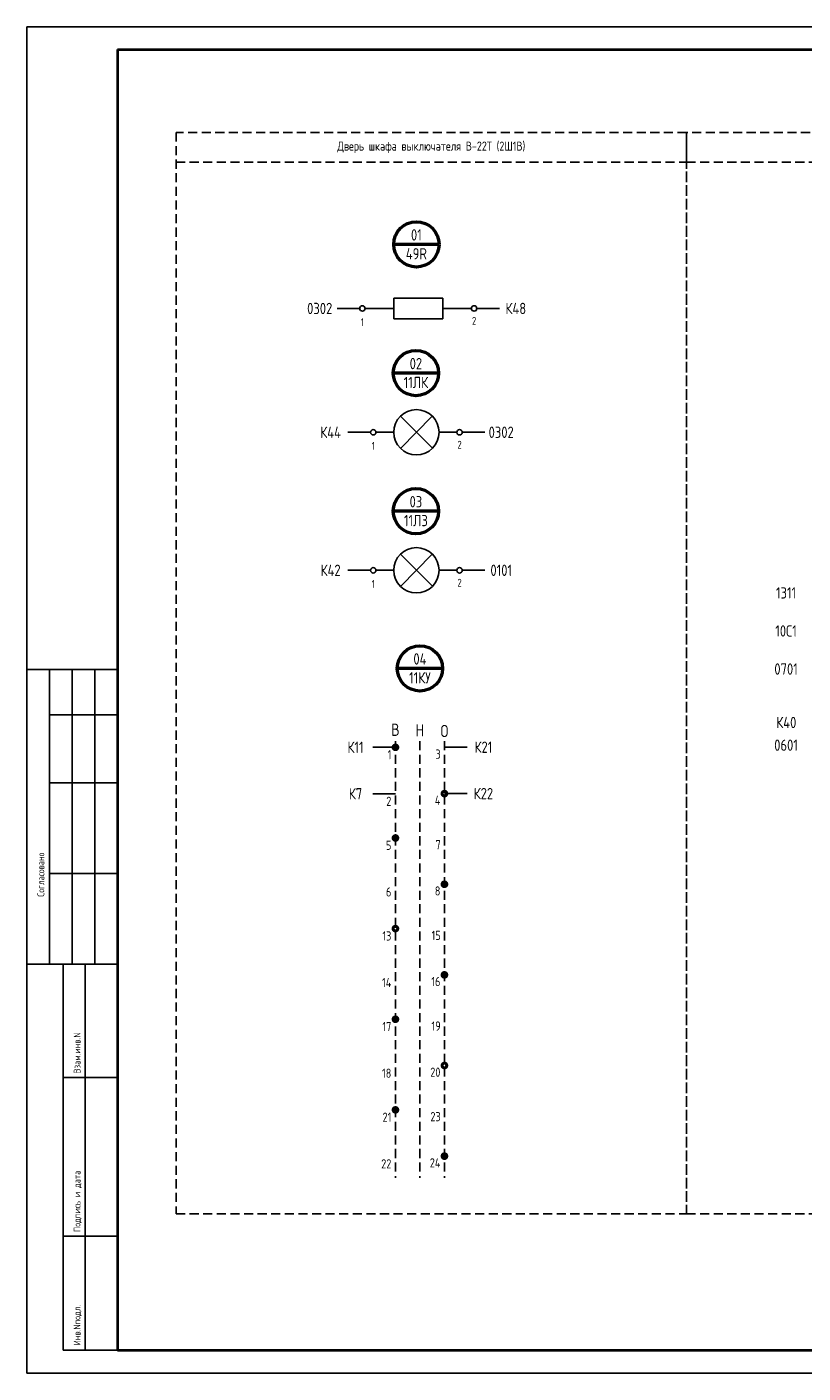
# Model space of a CAD drawing. Header units: millimetres. Extents: x 3972 to 7513, y 1417 to 2199.
# Tile 17 of 19: x 6763 to 6934, y 1779 to 2076. Entities that reach past the tile are written whole.
import ezdxf

# ---------------------------------------------------------------- set-up
doc = ezdxf.new("R2010")
doc.units = ezdxf.units.MM
doc.linetypes.add('JIS_02_2.0', pattern=[3, 2, -1])
doc.styles.add('SIMPLEX', font='GOST.ttf', dxfattribs={"height": 5})

msp = doc.modelspace()

# ---------------------------------------------------------------- linework, layer by layer
for p, q in [((6763.1, 1778.56), (6763.1, 2075.61)), ((6763.1, 2075.61), (7183.11, 2075.61)), ((6763.1, 1778.56), (6763.1, 2075.61)), ((6844.05, 2015.74), (6844.05, 2011.22)), ((6854.88, 2015.74), (6844.05, 2015.74)), ((6854.88, 2011.22), (6854.88, 2015.74)), ((6836.54, 2013.48), (6831.54, 2013.48)), ((6837.74, 2013.48), (6844.05, 2013.48)), ((6844.05, 2011.22), (6854.88, 2011.22)), ((6854.88, 2013.48), (6861.2, 2013.48)), ((6862.4, 2013.48), (6867.4, 2013.48)), ((6852.6, 1982.63), (6845.52, 1989.69)), ((6845.53, 1982.61), (6852.57, 1989.72)), ((6838.94, 1986.16), (6833.94, 1986.16)), ((6844.06, 1986.16), (6840.14, 1986.16)), ((6849.06, 1986.16), (6849.06, 1986.16)), ((6857.98, 1986.16), (6854.06, 1986.16)), ((6859.18, 1986.16), (6864.18, 1986.16)), ((6852.6, 1952.17), (6845.52, 1959.23)), ((6845.54, 1952.15), (6852.57, 1959.25)), ((6838.94, 1955.7), (6833.94, 1955.7)), ((6844.06, 1955.7), (6840.14, 1955.7)), ((6849.06, 1955.7), (6849.06, 1955.7)), ((6857.98, 1955.7), (6854.06, 1955.7)), ((6859.18, 1955.7), (6864.18, 1955.7)), ((6783.1, 1933.8), (6763.1, 1933.8)), ((6768.1, 1868.8), (6768.1, 1933.8)), ((6773.1, 1868.8), (6773.1, 1933.8)), ((6778.1, 1868.8), (6778.1, 1933.8)), ((6768.1, 1923.8), (6783.1, 1923.8)), ((6844.44, 1916.64), (6839.44, 1916.64)), ((6855.25, 1916.67), (6860.25, 1916.67)), ((6768.1, 1908.8), (6783.1, 1908.8)), ((6844.44, 1906.39), (6839.44, 1906.39)), ((6855.25, 1906.43), (6860.25, 1906.43)), ((6768.1, 1888.8), (6783.1, 1888.8)), ((6763.1, 1868.8), (6783.1, 1868.8)), ((6771.1, 1783.61), (6771.1, 1868.8)), ((6775.97, 1783.61), (6775.97, 1868.8)), ((6771.1, 1843.8), (6783.1, 1843.8)), ((6771.1, 1808.8), (6783.1, 1808.8)), ((6771.1, 1783.61), (6783.1, 1783.61)), ((6763.1, 1778.56), (7183.11, 1778.56))]:
    msp.add_line(p, q)
at = {"lineweight": 40}
for p, q in [((6783.1, 2070.61), (7178.2, 2070.61)), ((6783.1, 1783.61), (7178.2, 1783.61))]:
    msp.add_line(p, q, dxfattribs=at)
at = {"linetype": 'Continuous', "lineweight": 40}
msp.add_line((6783.1, 2070.61), (6783.1, 1783.61), dxfattribs=at)
at = {"lineweight": 50}
for p, q in [((6854.05, 2027.63), (6844.05, 2027.63)), ((6853.95, 1999.23), (6843.95, 1999.23)), ((6853.95, 1968.76), (6843.95, 1968.76)), ((6854.84, 1934.06), (6844.84, 1934.06))]:
    msp.add_line(p, q, dxfattribs=at)
at = {"linetype": 'JIS_02_2.0'}
for p, q in [((6844.42, 1918.01), (6844.42, 1821.62)), ((6849.84, 1918.01), (6849.84, 1821.62)), ((6855.25, 1918.01), (6855.25, 1821.62))]:
    msp.add_line(p, q, dxfattribs=at)
at = {"color": 32, "linetype": 'JIS_02_2.0', "true_color": 0xcd6928}
for points in [[(6908.68, 2052.32), (6796.02, 2052.32), (6796.02, 1813.68), (6908.68, 1813.68)], [(6908.68, 2052.32), (6796.02, 2052.32), (6796.02, 2045.76), (6908.68, 2045.76)], [(7169.94, 2052.32), (6908.68, 2052.32), (6908.68, 1813.68), (7169.94, 1813.68)], [(7169.94, 2052.32), (6908.68, 2052.32), (6908.68, 2045.76), (7169.94, 2045.76)]]:
    msp.add_lwpolyline(points, close=True, dxfattribs=at)
at = {"const_width": 0.677}
for points in [[(6843.93, 1916.64, 1), (6844.94, 1916.64, 1)], [(6854.74, 1906.43, 1), (6855.76, 1906.43, 1)], [(6843.93, 1896.64, 1), (6844.94, 1896.64, 1)], [(6854.74, 1886.43, 1), (6855.76, 1886.43, 1)], [(6843.93, 1876.64, 1), (6844.94, 1876.64, 1)], [(6854.74, 1866.43, 1), (6855.76, 1866.43, 1)], [(6843.93, 1856.64, 1), (6844.94, 1856.64, 1)], [(6854.74, 1846.43, 1), (6855.76, 1846.43, 1)], [(6843.93, 1836.64, 1), (6844.94, 1836.64, 1)], [(6854.74, 1826.43, 1), (6855.76, 1826.43, 1)]]:
    msp.add_lwpolyline(points, format="xyb", close=True, dxfattribs=at)
at = {"lineweight": 50}
for centre in [(6849.05, 2027.63), (6848.95, 1999.23), (6848.95, 1968.76), (6849.84, 1934.06)]:
    msp.add_circle(centre, 5, dxfattribs=at)
for centre, radius in [((6837.14, 2013.48), 0.599), ((6861.8, 2013.48), 0.599), ((6849.06, 1986.16), 5), ((6839.54, 1986.16), 0.599), ((6858.58, 1986.16), 0.599), ((6849.06, 1955.7), 5), ((6839.54, 1955.7), 0.599), ((6858.58, 1955.7), 0.599)]:
    msp.add_circle(centre, radius)

# ---------------------------------------------------------------- texts
at = {"linetype": 'Continuous', "style": 'SIMPLEX'}
for s, p in [('Согласовано', (6766.93, 1883.67)), ('Взам.инв.N', (6774.93, 1844.67)), ('Подпись и дата', (6774.93, 1809.67)), ('Инв.Nподл.', (6774.93, 1784.67))]:
    msp.add_text(s, height=1.5, rotation=90, dxfattribs=at).set_placement(p)
at = {"style": 'SIMPLEX'}
for s, insert, char_height, width, attachment_point in [('Дверь шкафа выключателя В-22Т (2Ш1В)', (6852.35, 2049.04), 2, 112.6579, 5), ('01\\P49R', (6849.05, 2027.63), 2.5, 7.6478, 5), ('02\\P11ЛК', (6848.95, 1999.23), 2.5, 7.6478, 5), ('03\\P11ЛЗ', (6848.95, 1968.76), 2.5, 7.6478, 5), ('04\\P11КУ', (6849.84, 1934.06), 2.5, 7.6478, 5), ('В', (6844.42, 1920.52), 2.71, 3.5223, 5), ('Н', (6849.84, 1920.38), 2.71, 4.0058, 5), ('О', (6855.25, 1920.24), 2.71, 4.0058, 5), ('1', (6843.53, 1915.02), 2.03, 1.3918, 6), ('3', (6854.42, 1915.14), 2.03, 0.6556, 6), ('2', (6843.53, 1904.73), 2.03, 1.3918, 6), ('4', (6854.36, 1904.95), 2.03, 1.1658, 6), ('5', (6843.53, 1895.02), 2.03, 1.3918, 6), ('7', (6854.42, 1895.14), 2.03, 0.6556, 6), ('6', (6843.53, 1884.73), 2.03, 1.3918, 6), ('8', (6854.36, 1884.95), 2.03, 1.596, 6), ('13', (6843.53, 1875.02), 2.031, 1.3918, 6), ('15', (6854.42, 1875.14), 2.031, 0.6556, 6), ('14', (6843.53, 1864.73), 2.031, 1.3918, 6), ('16', (6854.36, 1864.95), 2.031, 1.1658, 6), ('17', (6843.53, 1855.02), 2.031, 1.3918, 6), ('19', (6854.42, 1855.14), 2.031, 0.6556, 6), ('18', (6843.53, 1844.73), 2.031, 1.3918, 6), ('20', (6854.36, 1844.95), 2.031, 1.1658, 6), ('21', (6843.53, 1835.02), 2.031, 1.3918, 6), ('23', (6854.42, 1835.14), 2.031, 0.6556, 6), ('22', (6843.53, 1824.73), 2.031, 1.3918, 6), ('24', (6854.36, 1824.95), 2.031, 1.1658, 6)]:
    msp.add_mtext(s, dxfattribs=dict(at, insert=insert, char_height=char_height, width=width, attachment_point=attachment_point))
at = {"color": 7, "attachment_point": 5, "style": 'SIMPLEX'}
for s, insert, char_height, width in [('0302', (6827.72, 2013.48), 2.5, 2.4873), ('К48', (6871, 2013.48), 2.5, 2.4873), ('1', (6837.14, 2010.46), 1.73, 2.4873), ('2', (6861.8, 2010.74), 1.73, 2.4873), ('К44', (6830.12, 1986.16), 2.5, 2.4873), ('0302', (6867.77, 1986.16), 2.5, 2.4873), ('2', (6858.58, 1983.42), 1.73, 2.4873), ('1', (6839.54, 1983.15), 1.73, 2.4873), ('К42', (6830.12, 1955.7), 2.5, 3.9661), ('0101', (6867.78, 1955.7), 2.5, 2.4873), ('1', (6839.54, 1952.68), 1.73, 2.4873), ('2', (6858.58, 1952.96), 1.73, 2.4873), ('1311', (6930.64, 1950.72), 2.5, 2.4873), ('10С1', (6930.64, 1942.32), 2.5, 2.4873), ('0701', (6930.64, 1933.92), 2.5, 2.4873), ('К40', (6930.7, 1922.12), 2.5, 2.4873), ('К11', (6835.62, 1916.64), 2.5, 3.9661), ('К21', (6863.85, 1916.67), 2.5, 2.4873), ('0601', (6930.64, 1917.12), 2.5, 2.4873), ('К7', (6835.62, 1906.39), 2.5, 3.9661), ('К22', (6863.85, 1906.43), 2.5, 2.4873)]:
    msp.add_mtext(s, dxfattribs=dict(at, insert=insert, char_height=char_height, width=width))

doc.saveas('drawing.dxf')
